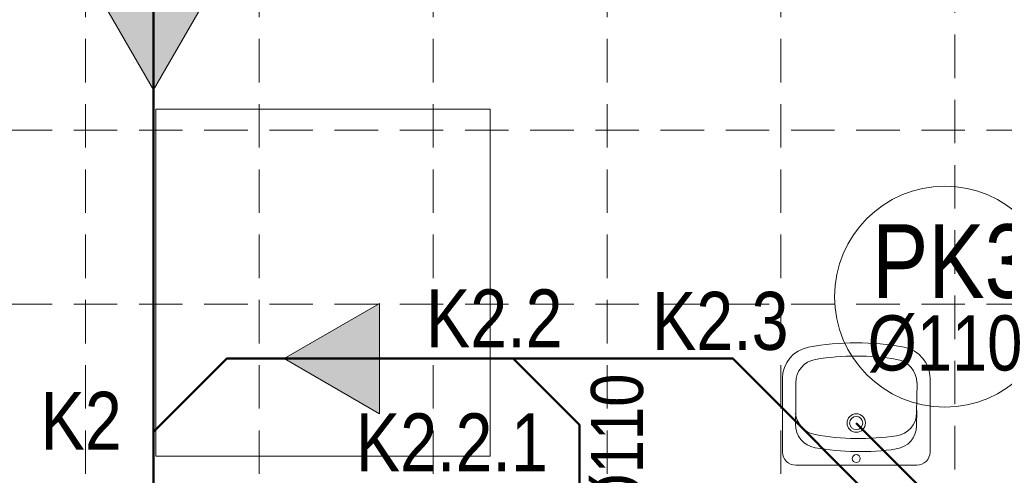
# Model space of a CAD drawing. Header units: millimetres. Extents: x -23540 to 53212, y -37964 to 41185.
# Tile 76 of 203: x -3759 to -3419, y -31619 to -31462. Entities that reach past the tile are written whole.
import ezdxf

# ---------------------------------------------------------------- set-up
doc = ezdxf.new("R2010")
doc.units = ezdxf.units.MM
doc.linetypes.add('DASHEDX2', pattern=[1.5, 1, -0.5])
doc.linetypes.add('DIVIDEX2', pattern=[2.5, 1, -0.5, 0, -0.5, 0, -0.5])
for name, color, linetype, lineweight in [('BA_KS_ist.', 34, 'Continuous', 50), ('MM_KS_OPISY', 7, 'Continuous', 9), ('mm_opisy_2_KS', 1, 'Continuous', 18), ('mm_sprężone', 7, 'Continuous', 50), ('mm_wentylacja_bloki', 7, 'Continuous', 18), ('PG_PRZERYWANE_ŚREDNIE', 1, 'DASHEDX2', 18), ('PG_WIDOKOWE_CIENKIE', 1, 'Continuous', 18), ('Przekrojowa', 60, 'Continuous', 18)]:
    doc.layers.add(name, color=color, linetype=linetype, lineweight=lineweight)
doc.styles.get("Standard").update_dxf_attribs({"font": 'arial.ttf'})

# ---------------------------------------------------------------- blocks, each defined once
blk = doc.blocks.new('ksstrz')
at = {"layer": 'mm_sprężone', "linetype": 'DIVIDEX2', "lineweight": 30}
h = blk.add_hatch(color=256, dxfattribs=at)
h.dxf.hatch_style = 1
h.paths.add_polyline_path([(28045.5, -44864.49), (28060.5, -44838.51), (28030.5, -44838.51)])
at = {"layer": 'mm_wentylacja_bloki'}
for p, q in [((28030.5, -44838.51), (28045.5, -44864.49)), ((28060.5, -44838.51), (28030.5, -44838.51)), ((28045.5, -44864.49), (28060.5, -44838.51))]:
    blk.add_line(p, q, dxfattribs=at)

msp = doc.modelspace()

# ---------------------------------------------------------------- linework, layer by layer
at = {"layer": 'BA_KS_ist.', "linetype": 'Continuous', "ltscale": 25}
msp.add_line((-3712.4, -32374.09), (-3712.4, -30212.11), dxfattribs=at)
at = {"layer": 'BA_KS_ist.', "color": 30, "linetype": 'Continuous', "ltscale": 25}
for p, q in [((-3588.27, -31579.11), (-3565.41, -31601.98)), ((-3565.41, -31644.34), (-3565.41, -31601.98)), ((-3469.9, -31601.32), (-3449.07, -31622.15))]:
    msp.add_line(p, q, dxfattribs=at)
at = {"layer": 'BA_KS_ist.', "linetype": 'Continuous', "ltscale": 25}
for points in [[(-3420.8, -30183.83), (-3612.02, -30183.83), (-3712.4, -30284.21), (-3712.4, -32374.09)], [(-3712.4, -31604.35), (-3687.16, -31579.11), (-3512.43, -31579.11), (-3452.96, -31638.58)]]:
    msp.add_lwpolyline(points, dxfattribs=at)
at = {"layer": 'MM_KS_OPISY'}
msp.add_circle((-3439.3, -31557.75), 38.1, dxfattribs=at)
at = {"layer": 'PG_PRZERYWANE_ŚREDNIE', "color": 251, "lineweight": 15, "ltscale": 15, "true_color": 0x636466}
for p, q in [((-3735.91, -30658.84), (-3735.91, -31620.34)), ((-3675.91, -30658.84), (-3675.91, -31620.34)), ((-3615.91, -30658.84), (-3615.91, -31620.34)), ((-3555.91, -30658.84), (-3555.91, -31620.34)), ((-3495.91, -30658.84), (-3495.91, -31620.34)), ((-3435.91, -31062.34), (-3435.91, -31620.34)), ((-3409.91, -31500.34), (-4004.41, -31500.34)), ((-3409.91, -31560.34), (-4004.41, -31560.34))]:
    msp.add_line(p, q, dxfattribs=at)
at = {"layer": 'PG_WIDOKOWE_CIENKIE', "color": 251, "lineweight": 13, "true_color": 0x636466}
for p, q in [((-3711.57, -31612.7), (-3711.57, -31493.12)), ((-3711.57, -31493.12), (-3596.21, -31493.12)), ((-3596.21, -31493.12), (-3596.21, -31612.7)), ((-3596.21, -31612.7), (-3711.57, -31612.7))]:
    msp.add_line(p, q, dxfattribs=at)
at = {"layer": 'PG_WIDOKOWE_CIENKIE', "color": 251, "lineweight": 18, "true_color": 0x636466}
for p, q in [((-3495.35, -31585.9), (-3495.35, -31611.32)), ((-3490.8, -31587.43), (-3490.8, -31596.78)), ((-3449.05, -31597.77), (-3448.89, -31587.43)), ((-3444.44, -31585.9), (-3444.44, -31611.32)), ((-3448.99, -31591.43), (-3448.99, -31594.06)), ((-3448.99, -31592.24), (-3448.97, -31592.24)), ((-3448.99, -31593.33), (-3448.93, -31593.33)), ((-3448.99, -31594.05), (-3448.99, -31594.05)), ((-3448.99, -31594.06), (-3448.99, -31594.06)), ((-3490.88, -31601.67), (-3490.8, -31596.32)), ((-3449.07, -31602.31), (-3448.99, -31596.96)), ((-3449.03, -31596.78), (-3448.99, -31596.78)), ((-3490.83, -31598.59), (-3490.75, -31598.59)), ((-3449.1, -31598.59), (-3449.02, -31598.59)), ((-3490.8, -31615.86), (-3448.99, -31615.86))]:
    msp.add_line(p, q, dxfattribs=at)
for centre, radius in [((-3469.9, -31601.32), 3.18), ((-3469.9, -31601.32), 2.27), ((-3469.9, -31613.59), 1.36)]:
    msp.add_circle(centre, radius, dxfattribs=at)
for centre, radius, start, end in [((-3469.9, -31666.4), 92.72, 79.7597, 100.2403), ((-3484.44, -31585.9), 10.91, 100.2403, 180), ((-3455.35, -31585.9), 10.91, 0, 79.7597), ((-3482.62, -31587.43), 8.18, 99.1541, 180), ((-3469.9, -31666.4), 88.17, 80.8459, 99.1541), ((-3457.17, -31587.43), 8.18, 0, 80.8459), ((-3482.68, -31597.26), 8.18, 185.2076, 259.9711), ((-3457.23, -31597.65), 8.18, 278.2794, 359.1253), ((-3482.7, -31601.79), 8.18, 179.1253, 259.9711), ((-3457.25, -31602.18), 8.18, 278.2794, 359.1253), ((-3468.75, -31518.49), 88.17, 259.9711, 278.2794), ((-3468.77, -31523.02), 88.17, 259.9711, 278.2794), ((-3490.8, -31611.32), 4.55, 180, 270), ((-3448.99, -31611.32), 4.55, 270, 0)]:
    msp.add_arc(centre, radius, start, end, dxfattribs=at)
at = {"layer": 'Przekrojowa'}
for p, q in [((-3712.4, -31604.35), (-3687.16, -31579.11)), ((-3687.16, -31579.11), (-3512.43, -31579.11)), ((-3512.43, -31579.11), (-3452.96, -31638.58))]:
    msp.add_line(p, q, dxfattribs=at)

# ---------------------------------------------------------------- block references
at = {"layer": 'mm_sprężone', "color": 2, "linetype": 'DIVIDEX2', "lineweight": 30, "xscale": 1.27, "yscale": 1.27, "zscale": 1.27}
for p, rotation in [((-35228.77, -90788.22), 120.0000000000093), ((-62969.24, -62.74), 30.00000000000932)]:
    msp.add_blockref('ksstrz', p, dxfattribs=dict(at, rotation=rotation))

# ---------------------------------------------------------------- texts
at = {"layer": 'MM_KS_OPISY', "attachment_point": 1}
for s, width, insert, char_height in [('{\\fArial Narrow|b0|i0|c238|p34;PK3}', 25.4, (-3464.42, -31532.76), 25.4), ('{\\fArial Narrow|b0|i0|c238|p34;%%C110}', 0.5033, (-3465.96, -31564.16), 19.05)]:
    msp.add_mtext_dynamic_manual_height_columns(s, width=width, gutter_width=1, heights=[0], dxfattribs=dict(at, insert=insert, char_height=char_height))
at = {"layer": 'MM_KS_OPISY', "insert": (-3561.46, -31634.71), "char_height": 18, "attachment_point": 1, "rotation": 90}
msp.add_mtext_dynamic_manual_height_columns('{\\fArial Narrow|b0|i0|c238|p34;%%C110}', width=200.9859, gutter_width=1, heights=[0], dxfattribs=at)
at = {"layer": 'mm_opisy_2_KS', "char_height": 20, "attachment_point": 1}
for s, width, insert in [('\\fArial Narrow|b0|i0;K2.2', 5.0558, (-3618.4, -31555.24)), ('\\fArial Narrow|b0|i0;K2.3', 5.0558, (-3540.39, -31556.08)), ('{\\fArial Narrow|b0|i0|c238|p34;K2}', 6.3197, (-3751.37, -31590.56)), ('\\fArial Narrow|b0|i0;K2.2.1', 5.0558, (-3642.58, -31598))]:
    msp.add_mtext_dynamic_manual_height_columns(s, width=width, gutter_width=1, heights=[0], dxfattribs=dict(at, insert=insert))

doc.saveas('drawing.dxf')
